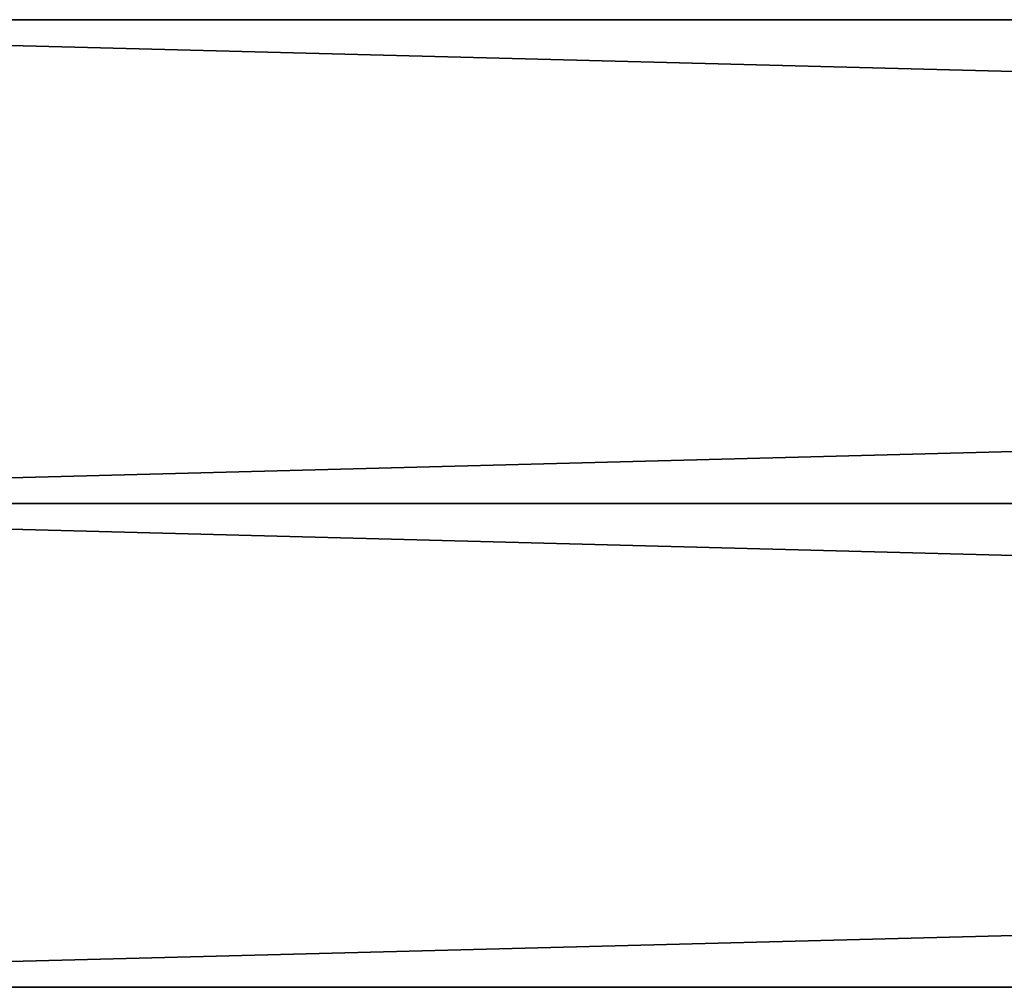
# Model space of a CAD drawing. Extents: x -250 to 250, y -968 to 894.
# Tile 214 of 256: x -188 to -165, y 759 to 781. Entities that reach past the tile are written whole.
import ezdxf

# ---------------------------------------------------------------- set-up
doc = ezdxf.new("R2010")
doc.units = 0
doc.header["$LTSCALE"] = 3.583593
doc.layers.add('17', color=7, linetype='CONTINUOUS')
doc.layers.add('18', color=7, linetype='CONTINUOUS')

msp = doc.modelspace()

# ---------------------------------------------------------------- linework, layer by layer
at = {"layer": '17', "color": 7, "linetype": 'CONTINUOUS'}
for points in [[(210, 759, 0), (210, 770, 11), (-210, 759, 0), (210, 759, 0)], [(-210, 770, -11), (210, 759, 0), (-210, 759, 0), (-210, 770, -11)], [(210, 770, 11), (-210, 770, 11), (-210, 759, 0), (210, 770, 11)], [(210, 770, -11), (210, 759, 0), (-210, 770, -11), (210, 770, -11)]]:
    msp.add_3dface(points, dxfattribs=at)
at = {"layer": '18', "color": 7, "linetype": 'CONTINUOUS'}
for points in [[(210, 770, 11), (210, 781, 0), (-210, 770, 11), (210, 770, 11)], [(210, 770, -11), (-210, 770, -11), (-210, 781, 0), (210, 770, -11)], [(210, 781, 0), (-210, 781, 0), (-210, 770, 11), (210, 781, 0)], [(210, 781, 0), (210, 770, -11), (-210, 781, 0), (210, 781, 0)]]:
    msp.add_3dface(points, dxfattribs=at)

doc.saveas('drawing.dxf')
